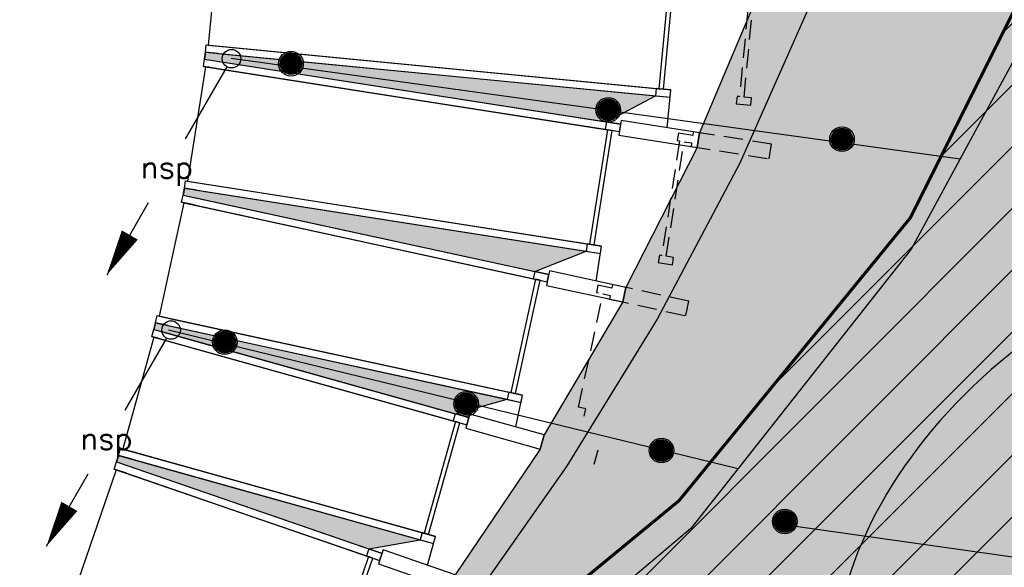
# Model space of a CAD drawing. Header units: millimetres. Extents: x -4107 to 114693, y -37499 to 54671.
# Tile 74 of 156: x 48516 to 56504, y -5304 to -867. Entities that reach past the tile are written whole.
import ezdxf
from ezdxf.enums import TextEntityAlignment as Align

# ---------------------------------------------------------------- set-up
doc = ezdxf.new("R2010")
doc.units = ezdxf.units.MM
doc.header["$LTSCALE"] = 50
doc.linetypes.add('B0702', pattern=[4.6875, 3.125, -1.5625])
for name, color, linetype in [('ABT_VOORSTEL daklichten', 1, 'Continuous'), ('AL191L3-_STREEPF-OND', 2, 'B0702'), ('FOK_22_BINNENWANDEN', 2, 'Continuous'), ('XREF_06_PLAFOND$0$AA00VV4-_SOLID252', 254, 'Continuous'), ('XREF_06_PLAFOND$0$AA35RJ8-_HWOLCEMENT', 242, 'Continuous'), ('XREF_06_PLAFOND$0$AI45----_PLAFONDAFW', 2, 'Continuous'), ('XREF_06_PLAFOND$0$AL35RJ8-_HWOLCEMENT', 2, 'Continuous'), ('XREF_06_Sprinkler installatie$0$verzonken sprinkler', 6, 'Continuous'), ('XREF_06_Sprinkler installatie$0$WL524---', 4, 'Continuous'), ('XREF_06_Sprinkler installatie$0$WL6516--', 4, 'Continuous'), ('XREF_06_Sprinkler installatie$0$WL6517--', 4, 'Continuous'), ('XREF_06_werkset$0$AA01253-_egaal-253', 242, 'Continuous'), ('XREF_06_werkset$0$AA31-O--_GLAS', 242, 'Continuous'), ('XREF_06_werkset$0$AL01253-_egaal-253', 253, 'Continuous'), ('XREF_06_werkset$0$AL28MH--_METAAL', 3, 'Continuous'), ('XREF_06_werkset$0$AL31-O--_GLAS', 2, 'Continuous'), ('XREF_06_werkset$0$AL31XH4-_ALUMINIUM', 2, 'Continuous')]:
    doc.layers.add(name, color=color, linetype=linetype)
doc.styles.add('XREF_06_Sprinkler installatie$0$BURO-018', font='simplex.shx', dxfattribs={"height": 180})
doc.styles.add('XREF_06_Sprinkler installatie$0$Standard', font='txt')

# ---------------------------------------------------------------- blocks, each defined once
blk = doc.blocks.new('XREF_06_Sprinkler installatie$0$SP-KOP02')
at = {"color": 0, "linetype": 'Continuous'}
for p, q in [((-0.875, -0.023), (0.023, 0.875)), ((-0.847, -0.219), (0.219, 0.847)), ((-0.843, 0.233), (-0.233, 0.843)), ((-0.786, -0.383), (0.383, 0.786)), ((-0.702, -0.523), (0.523, 0.702)), ((-0.595, -0.641), (0.641, 0.595)), ((-0.469, -0.739), (0.739, 0.469)), ((-0.32, -0.815), (0.815, 0.32)), ((-0.144, -0.863), (0.863, 0.144)), ((0.072, -0.872), (0.872, -0.072)), ((0.381, -0.788), (0.788, -0.381))]:
    blk.add_line(p, q, dxfattribs=at)
at = {"color": 0, "linetype": 'Continuous', "const_width": 0.875}
blk.add_lwpolyline([(-0.438, 0, 1), (0.438, 0, 1)], format="xyb", close=True, dxfattribs=at)
at = {"color": 0, "linetype": 'Continuous'}
for radius in [1, 0.875]:
    blk.add_circle((0, 0), radius, dxfattribs=at)
at = {"color": 0, "linetype": 'Continuous', "style": 'XREF_06_Sprinkler installatie$0$Standard', "flags": 1}
for tag, p in [('SP_MATCODE', (2, 2)), ('SP_TEMP', (2, -3)), ('SP_DOORL', (2, -5)), ('SP_KFACT', (2, -7)), ('SP_SPRHK', (2, -9)), ('SP_KLEP', (2, -11))]:
    blk.add_attdef(tag, p, '', height=1, dxfattribs=at)
blk = doc.blocks.new('XREF_06_Sprinkler installatie$0$LDV2')
at = {"color": 0, "linetype": 'Continuous'}
for p, q in [((-0.25, -0.433), (-2.5, -4.33)), ((-4.5, -7.794), (-6.75, -11.691))]:
    blk.add_line(p, q, dxfattribs=at)
blk.add_lwpolyline([(-6.75, -11.691, 0, 1, 0), (-5.5, -9.526, 1, 1, 0)], format="xyseb", dxfattribs=at)
blk.add_circle((0, 0), 0.5, dxfattribs=at)
at = {"color": 0, "linetype": 'Continuous', "style": 'XREF_06_Sprinkler installatie$0$BURO-018'}
blk.add_attdef('LD_TEXT1', text='', height=1.8, dxfattribs=at).set_placement((-3.5, -6.062), align=Align.MIDDLE)
blk = doc.blocks.new('XREF_06_Sprinkler installatie')
at = {"layer": 'XREF_06_Sprinkler installatie$0$verzonken sprinkler'}
h = blk.add_hatch(dxfattribs=at)
h.set_pattern_fill('JIS_WOOD', color=256, scale=500, style=0)
h.set_pattern_definition([(45, (0, -36464.7), (-250, 250), [])])
h.paths.add_polyline_path([(45130.9, 20189.1), (60593.4, 19156.4), (62650.8, 18791.5), (64177.2, 17995.5), (65770, 16934.2), (66811, 15587.4), (67836.7, 13775.1), (68221.3, 11871.2), (68349.5, 9912.5), (67689.7, 7599.5), (58539.5, -19337.8), (42568.2, -14056.1), (53865.2, -4764.8), (55742.2, -2471.9), (57514.9, 1071.8), (58297, 4719.6), (57932, 8367.5), (56572.9, 12508.4), (54591.7, 15218.3), (52714.7, 16938), (48647.9, 19178.8)])
at = {"layer": 'XREF_06_Sprinkler installatie$0$verzonken sprinkler', "const_width": 25}
blk.add_lwpolyline([(45130.9, 20189.1), (60593.4, 19156.4), (62650.8, 18791.5), (64177.2, 17995.5), (65770, 16934.2), (66811, 15587.4), (67836.7, 13775.1), (68221.3, 11871.2), (68349.5, 9912.5), (67689.7, 7599.5), (58539.5, -19337.8), (42568.2, -14056.1), (53865.2, -4764.8), (55742.2, -2471.9), (57514.9, 1071.8), (58297, 4719.6), (57932, 8367.5), (56572.9, 12508.4), (54591.7, 15218.3), (52714.7, 16938), (48647.9, 19178.8)], close=True, dxfattribs=at)
at = {"layer": 'XREF_06_Sprinkler installatie$0$WL524---'}
for p, q in [((57757.1, 967.2), (56144.9, -1994.8)), ((50233.1, -1177.5), (56144.9, -1994.8)), ((56144.9, -1994.8), (55747.3, -2725.1)), ((55747.3, -2725.1), (54344.5, -4504.9)), ((49724.7, -3379.1), (54344.5, -4504.9)), ((54344.5, -4504.9), (53961.3, -4991.1)), ((53961.3, -4991.1), (52004.4, -6633.4)), ((54772.8, -4966.3), (62231.4, -6022.5))]:
    blk.add_line(p, q, dxfattribs=at)
at = {"layer": 'XREF_06_Sprinkler installatie$0$WL6516--', "xscale": 99.9999999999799, "yscale": 100, "zscale": 100, "rotation": 7.589429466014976}
for p in [(50717.3, -1223.5), (53290.9, -1597.6), (55187.5, -1835.4), (50180.3, -3480.7), (52138.2, -3979.4), (53723, -4357.9), (54723.2, -4932.9), (54723.2, -4932.9)]:
    blk.add_blockref('XREF_06_Sprinkler installatie$0$SP-KOP02', p, dxfattribs=at)
at = {"layer": 'XREF_06_Sprinkler installatie$0$WL6517--'}
ref = blk.add_blockref('XREF_06_Sprinkler installatie$0$LDV2', (50234.8, -1182.7), dxfattribs=dict(at, xscale=150, yscale=150, zscale=150))
ref.add_attrib('LD_TEXT1', 'nsp', dxfattribs={"layer": '0', "color": 1, "linetype": 'Continuous', "height": 180, "style": 'XREF_06_Sprinkler installatie$0$BURO-018'}).set_placement((49709.8, -2092), align=Align.MIDDLE)
ref = blk.add_blockref('XREF_06_Sprinkler installatie$0$LDV2', (49744.7, -3381.9), dxfattribs=dict(at, xscale=150, yscale=150, zscale=150))
ref.add_attrib('LD_TEXT1', 'nsp', dxfattribs={"layer": '0', "color": 1, "linetype": 'Continuous', "height": 180, "style": 'XREF_06_Sprinkler installatie$0$BURO-018'}).set_placement((49219.7, -4291.2), align=Align.MIDDLE)
blk = doc.blocks.new('XREF_06_PLAFOND')
at = {"layer": 'XREF_06_PLAFOND$0$AA00VV4-_SOLID252'}
h = blk.add_hatch(color=256, dxfattribs=at)
edge = h.paths.add_edge_path()
edge.add_line((43127, -14243.3), (58419.3, -19206.1))
edge.add_line((58419.3, -19206.1), (67730.9, 8108.9))
edge.add_arc((59883.2, 10784.2), 8291.1, 341.17601, 446.91022)
edge.add_line((60330.1, 19063.2), (33916.8, 20627.6))
edge.add_line((33916.8, 20627.6), (34420, 20584.8))
edge.add_line((34420, 20584.8), (35543.9, 20485.6))
edge.add_line((35543.9, 20485.6), (36683.3, 20381.7))
edge.add_line((36683.3, 20381.7), (37848.9, 20273.2))
edge.add_line((37848.9, 20273.2), (39050.9, 20148.3))
edge.add_line((39050.9, 20148.3), (40285.1, 19981.6))
edge.add_line((40285.1, 19981.6), (41548.6, 19763.1))
edge.add_line((41548.6, 19763.1), (42829.4, 19472.5))
edge.add_line((42829.4, 19472.5), (44122.5, 19109))
edge.add_line((44122.5, 19109), (45423.2, 18664.8))
edge.add_line((45423.2, 18664.8), (46722.2, 18132.5))
edge.add_line((46722.2, 18132.5), (48008.4, 17504))
edge.add_line((48008.4, 17504), (49268.4, 16772.4))
edge.add_line((49268.4, 16772.4), (50485.1, 15932))
edge.add_line((50485.1, 15932), (51639.9, 14978.6))
edge.add_line((51639.9, 14978.6), (52710, 13913.1))
edge.add_line((52710, 13913.1), (53675.1, 12736.9))
edge.add_line((53675.1, 12736.9), (54512.8, 11458.3))
edge.add_line((54512.8, 11458.3), (55208.8, 10080.1))
edge.add_line((55208.8, 10080.1), (55817.1, 8209.2))
edge.add_line((55817.1, 8209.2), (56064.8, 6685.2))
edge.add_line((56064.8, 6685.2), (56139.2, 5158.4))
edge.add_line((56139.2, 5158.4), (56050.4, 3639.5))
edge.add_line((56050.4, 3639.5), (55811.6, 2148.5))
edge.add_line((55811.6, 2148.5), (55438.3, 698.3))
edge.add_line((55438.3, 698.3), (54948.5, -697))
edge.add_line((54948.5, -697), (54359.8, -2029.7))
edge.add_line((54359.8, -2029.7), (53689, -3294.4))
edge.add_line((53689, -3294.4), (52951.5, -4489))
edge.add_line((52951.5, -4489), (52160.9, -5613.2))
edge.add_line((52160.9, -5613.2), (51328.7, -6667.7))
edge.add_line((51328.7, -6667.7), (50463.8, -7656))
edge.add_line((50463.8, -7656), (49570.4, -8575.7))
edge.add_line((49570.4, -8575.7), (48670.3, -9436.4))
edge.add_line((48670.3, -9436.4), (47771.6, -10244.3))
edge.add_line((47771.6, -10244.3), (46892.7, -11017.6))
edge.add_line((46892.7, -11017.6), (46032.2, -11771.8))
edge.add_line((46032.2, -11771.8), (45181.6, -12512.9))
edge.add_line((45181.6, -12512.9), (44331, -13249.4))
edge.add_line((44331, -13249.4), (43127, -14243.3))
at = {"layer": 'XREF_06_PLAFOND$0$AA35RJ8-_HWOLCEMENT'}
h = blk.add_hatch(dxfattribs=at)
h.set_pattern_fill('AR-SAND', color=3, scale=100, style=0)
h.set_pattern_definition([(37.5, (0, 0), (-6.29934, 192.68238), [0, -152, 0, -170, 0, -162.5]), (7.5, (0, 0), (176.9777, 282.2146), [0, -82, 0, -137, 0, -52.5]), (327.5, (-123, 0), (311.4142, 0.5659), [0, -50, 0, -180, 0, -235]), (317.5, (-123, 0), (300.6127, 87.7676), [0, -25, 0, -118, 0, -135])])
edge = h.paths.add_edge_path()
edge.add_line((43127, -14243.3), (58419.3, -19206.1))
edge.add_line((58419.3, -19206.1), (67730.9, 8108.9))
edge.add_arc((59883.2, 10784.2), 8291.1, 341.17601, 446.91022)
edge.add_line((60330.1, 19063.2), (33916.8, 20627.6))
edge.add_line((33916.8, 20627.6), (34420, 20584.8))
edge.add_line((34420, 20584.8), (35543.9, 20485.6))
edge.add_line((35543.9, 20485.6), (36683.3, 20381.7))
edge.add_line((36683.3, 20381.7), (37848.9, 20273.2))
edge.add_line((37848.9, 20273.2), (39050.9, 20148.3))
edge.add_line((39050.9, 20148.3), (40285.1, 19981.6))
edge.add_line((40285.1, 19981.6), (41548.6, 19763.1))
edge.add_line((41548.6, 19763.1), (42829.4, 19472.5))
edge.add_line((42829.4, 19472.5), (44122.5, 19109))
edge.add_line((44122.5, 19109), (45423.2, 18664.8))
edge.add_line((45423.2, 18664.8), (46722.2, 18132.5))
edge.add_line((46722.2, 18132.5), (48008.4, 17504))
edge.add_line((48008.4, 17504), (49268.4, 16772.4))
edge.add_line((49268.4, 16772.4), (50485.1, 15932))
edge.add_line((50485.1, 15932), (51639.9, 14978.6))
edge.add_line((51639.9, 14978.6), (52710, 13913.1))
edge.add_line((52710, 13913.1), (53675.1, 12736.9))
edge.add_line((53675.1, 12736.9), (54512.8, 11458.3))
edge.add_line((54512.8, 11458.3), (55208.8, 10080.1))
edge.add_line((55208.8, 10080.1), (55817.1, 8209.2))
edge.add_line((55817.1, 8209.2), (56064.8, 6685.2))
edge.add_line((56064.8, 6685.2), (56139.2, 5158.4))
edge.add_line((56139.2, 5158.4), (56050.4, 3639.5))
edge.add_line((56050.4, 3639.5), (55811.6, 2148.5))
edge.add_line((55811.6, 2148.5), (55438.3, 698.3))
edge.add_line((55438.3, 698.3), (54948.5, -697))
edge.add_line((54948.5, -697), (54359.8, -2029.7))
edge.add_line((54359.8, -2029.7), (53689, -3294.4))
edge.add_line((53689, -3294.4), (52951.5, -4489))
edge.add_line((52951.5, -4489), (52160.9, -5613.2))
edge.add_line((52160.9, -5613.2), (51328.7, -6667.7))
edge.add_line((51328.7, -6667.7), (50463.8, -7656))
edge.add_line((50463.8, -7656), (49570.4, -8575.7))
edge.add_line((49570.4, -8575.7), (48670.3, -9436.4))
edge.add_line((48670.3, -9436.4), (47771.6, -10244.3))
edge.add_line((47771.6, -10244.3), (46892.7, -11017.6))
edge.add_line((46892.7, -11017.6), (46032.2, -11771.8))
edge.add_line((46032.2, -11771.8), (45181.6, -12512.9))
edge.add_line((45181.6, -12512.9), (44331, -13249.4))
edge.add_line((44331, -13249.4), (43127, -14243.3))
h.paths.add_polyline_path([(59430.2, 12248.2), (59662.8, 12964.9), (60019.5, 12849.2), (59786.9, 12132.4)], flags=24)
h.paths.add_polyline_path([(60617.2, 10425.5), (61333.9, 10192.8), (61218.2, 9836.1), (60501.4, 10068.8)], flags=24)
at = {"layer": 'XREF_06_PLAFOND$0$AI45----_PLAFONDAFW'}
h = blk.add_hatch(dxfattribs=at)
h.set_pattern_fill('_USER,_O', color=256, scale=1800, pattern_type=0)
h.set_pattern_definition([(351.94, (60508.5, -17546.5), (252.38, 1782.22), [])])
edge = h.paths.add_edge_path(flags=16)
edge.add_arc((41622.2, 26897.4), 5449.9, 0, 180)
edge.add_arc((41622.2, 26897.4), 5449.9, 180, 360)
h.paths.add_polyline_path([(49833.5, 30277.3), (51633.5, 30277.3), (51633.5, 27677.3), (49833.5, 27677.3)], flags=16)
edge = h.paths.add_edge_path(flags=16)
edge.add_arc((86127.3, 26613.5), 3800, 0, 180)
edge.add_arc((86127.3, 26613.5), 3800, 180, 360)
edge = h.paths.add_edge_path(flags=16)
edge.add_arc((74998.8, -10766.8), 5450, 0, 180)
edge.add_arc((74998.8, -10766.8), 5450, 180, 360)
edge = h.paths.add_edge_path()
edge.add_arc((59888.1, 10791.1), 9323.9, 341.24236, 446.62909)
edge.add_line((60436.4, 20098.9), (31243.3, 21827.8))
edge.add_line((31243.3, 21827.8), (28955.1, 21950.5))
edge.add_line((28955.1, 21950.5), (30807, 36094.7))
edge.add_line((30807, 36094.7), (95373.9, 36094.7))
edge.add_line((95373.9, 36094.7), (86392.8, -27327.7))
edge.add_line((86392.8, -27327.7), (59702.3, -18665.8))
edge.add_line((59702.3, -18665.8), (68716.8, 7792.9))
h = blk.add_hatch(dxfattribs=at)
h.set_pattern_fill('_USER,_O', color=256, scale=600, angle=90, pattern_type=0)
h.set_pattern_definition([(81.94, (95317.84, 35698.9), (-594.073, 84.126), [])])
edge = h.paths.add_edge_path(flags=16)
edge.add_arc((86127.3, 26613.5), 3800, 0, 360)
edge = h.paths.add_edge_path(flags=16)
edge.add_arc((74998.8, -10766.8), 5450, 0, 360)
edge = h.paths.add_edge_path(flags=16)
edge.add_arc((41622.2, 26897.4), 5449.9, 0, 360)
h.paths.add_polyline_path([(49933.5, 30177.3), (51533.5, 30177.3), (51533.5, 27777.3), (49933.5, 27777.3)], flags=16)
edge = h.paths.add_edge_path()
edge.add_arc((59888.1, 10791.1), 9323.9, 341.24236, 446.62909)
edge.add_line((60436.4, 20098.9), (31243.3, 21827.8))
edge.add_line((31243.3, 21827.8), (28955.1, 21950.5))
edge.add_line((28955.1, 21950.5), (30807, 36094.7))
edge.add_line((30807, 36094.7), (95373.9, 36094.7))
edge.add_line((95373.9, 36094.7), (86392.8, -27327.7))
edge.add_line((86392.8, -27327.7), (59702.3, -18665.8))
edge.add_line((59702.3, -18665.8), (68716.8, 7792.9))
at = {"layer": 'XREF_06_PLAFOND$0$AL35RJ8-_HWOLCEMENT'}
blk.add_lwpolyline([(41548.6, 19763.1), (42829.4, 19472.5), (44122.5, 19109), (45423.2, 18664.8), (46722.2, 18132.5), (48008.4, 17504), (49268.4, 16772.4), (50485.1, 15932), (51639.9, 14978.6), (52710, 13913.1), (53675.1, 12736.9), (54512.8, 11458.3), (55208.8, 10080.1), (55817.1, 8209.2), (56064.8, 6685.2), (56139.2, 5158.4), (56050.4, 3639.5), (55811.6, 2148.5), (55438.3, 698.3), (54948.5, -697), (54359.8, -2029.7), (53689, -3294.4), (52951.5, -4489), (52160.9, -5613.2)], dxfattribs=at)
blk = doc.blocks.new('A$C125E5D54')
at = {"layer": 'AL191L3-_STREEPF-OND'}
for p, q in [((47878, 2102.9), (47787.4, 1167.3)), ((47825.2, 1163.6), (47915.8, 2099.2)), ((47768, 1169.1), (47762.2, 1109.4)), ((47787.4, 1167.3), (47768, 1169.1)), ((47886.8, 1157.6), (47825.2, 1163.6)), ((47881, 1097.9), (47886.8, 1157.6)), ((47762.2, 1109.4), (47881, 1097.9)), ((47413.2, 881.3), (47408.6, 851.7)), ((48047.2, 782.1), (47413.2, 881.3)), ((47302.1, 807.6), (47156.8, -121.1)), ((47193.8, -126.9), (47339.1, 801.8)), ((47292.4, 869.9), (47283.1, 810.6)), ((47283.1, 810.6), (47302.1, 807.6)), ((47408.6, 851.7), (47292.4, 869.9)), ((47339.1, 801.8), (47399.3, 792.4)), ((47399.3, 792.4), (47394.7, 762.8)), ((47394.7, 762.8), (48028.7, 663.6)), ((48028.7, 663.6), (48047.2, 782.1)), ((47137.8, -118.1), (47128.5, -177.4)), ((47156.8, -121.1), (47137.8, -118.1)), ((47254, -136.3), (47193.8, -126.9)), ((47244.8, -195.6), (47254, -136.3)), ((47128.5, -177.4), (47244.8, -195.6)), ((46639.4, -361.2), (46626.7, -419.8)), ((46752.8, -385.8), (46639.4, -361.2)), ((46759.2, -356.5), (46752.8, -385.8)), ((47377.7, -490.8), (46759.2, -356.5)), ((46481.8, -1350.2), (46681.3, -431.7)), ((46626.7, -419.8), (46645.3, -423.8)), ((46681.3, -431.7), (46740.1, -444.4)), ((46740.1, -444.4), (46733.7, -473.7)), ((46733.7, -473.7), (47352.2, -608.1)), ((47352.2, -608.1), (47377.7, -490.8)), ((46540.6, -1363), (46481.8, -1350.2)), ((46527.8, -1421.6), (46540.6, -1363)), ((46608.3, -1812), (46640.6, -1696.4))]:
    blk.add_line(p, q, dxfattribs=at)
blk = doc.blocks.new('XREF_06_werkset')
at = {"layer": 'XREF_06_werkset$0$AA01253-_egaal-253'}
h = blk.add_hatch(color=253, dxfattribs=at)
edge = h.paths.add_edge_path()
edge.add_arc((59884.8, 10784.9), 8329.8, 238.00301, 341.1676, ccw=False)
edge.add_line((55471.1, 3720.6), (55480.1, 3608))
edge.add_line((55480.1, 3608), (55284.5, 2172.1))
edge.add_line((55284.5, 2172.1), (54969.2, 887.3))
edge.add_line((54969.2, 887.3), (54964.7, 767.4))
edge.add_line((54964.7, 767.4), (54547.2, -473.6))
edge.add_line((54547.2, -473.6), (54535.6, -593.1))
edge.add_line((54535.6, -593.1), (54030.6, -1783.5))
edge.add_line((54030.6, -1783.5), (54012.1, -1902.1))
edge.add_line((54012.1, -1902.1), (53433.9, -3036.9))
edge.add_line((53433.9, -3036.9), (53408.4, -3154.1))
edge.add_line((53408.4, -3154.1), (52770, -4231))
edge.add_line((52770, -4231), (52737.7, -4346.6))
edge.add_line((52737.7, -4346.6), (52050.4, -5364.8))
edge.add_line((52050.4, -5364.8), (52011.4, -5478.2))
edge.add_line((52011.4, -5478.2), (51285.3, -6437.9))
edge.add_line((51285.3, -6437.9), (51239.7, -6548.9))
edge.add_line((51239.7, -6548.9), (50482.6, -7451.8))
edge.add_line((50482.6, -7451.8), (50430.6, -7560))
edge.add_line((50430.6, -7560), (49521.6, -8337.6))
edge.add_line((49521.6, -8337.6), (49458.5, -8439.8))
edge.add_line((49458.5, -8439.8), (48662.8, -9228.9))
edge.add_line((48662.8, -9228.9), (48598.4, -9330.1))
edge.add_line((48598.4, -9330.1), (47674.7, -9988.7))
edge.add_line((47674.7, -9988.7), (47604.5, -10086))
edge.add_line((47604.5, -10086), (46818.6, -10799.7))
edge.add_line((46818.6, -10799.7), (46742.9, -10892.7))
edge.add_line((46742.9, -10892.7), (45973.3, -11594))
edge.add_line((45973.3, -11594), (45886.8, -11677.5))
edge.add_line((45886.8, -11677.5), (45117.3, -12359.9))
edge.add_line((45117.3, -12359.9), (45031.2, -12443.4))
edge.add_line((45031.2, -12443.4), (44262.3, -13115.7))
edge.add_line((44262.3, -13115.7), (44171.4, -13194))
edge.add_line((44171.4, -13194), (43401.8, -13848.9))
edge.add_line((43401.8, -13848.9), (43308.1, -13923.8))
edge.add_line((43308.1, -13923.8), (42802.7, -14138))
edge.add_line((42802.7, -14138), (43176.9, -14259.4))
edge.add_line((43176.9, -14259.4), (43234, -14278))
edge.add_line((43234, -14278), (45079.2, -14876.8))
edge.add_line((45079.2, -14876.8), (45136.3, -14895.3))
edge.add_line((45136.3, -14895.3), (46981.6, -15494.2))
edge.add_line((46981.6, -15494.2), (47038.6, -15512.7))
edge.add_line((47038.6, -15512.7), (48883.9, -16111.5))
edge.add_line((48883.9, -16111.5), (48941, -16130.1))
edge.add_line((48941, -16130.1), (50786.2, -16728.9))
edge.add_line((50786.2, -16728.9), (50843.3, -16747.4))
edge.add_line((50843.3, -16747.4), (52688.5, -17346.3))
edge.add_line((52688.5, -17346.3), (52745.6, -17364.8))
edge.add_line((52745.6, -17364.8), (54590.9, -17963.7))
edge.add_line((54590.9, -17963.7), (54647.9, -17982.2))
edge.add_line((54647.9, -17982.2), (56493.2, -18581))
edge.add_line((56493.2, -18581), (56550.3, -18599.5))
edge.add_line((56550.3, -18599.5), (58395.5, -19198.4))
edge.add_line((58395.5, -19198.4), (58457.3, -19218.5))
edge.add_line((58457.3, -19218.5), (67768.7, 8096))
at = {"layer": 'XREF_06_werkset$0$AA31-O--_GLAS'}
for points in [[(53275.8, -1695.8), (53675.2, -1484.3), (50024, -1130.8), (50017, -1185.8), (50118.7, -1201.7)], [(53112, -2743.1), (49853.2, -2233.1), (49843, -2287.7), (52695.7, -2907.2)], [(52049.6, -4060.7), (52470.7, -3943), (49719.9, -3345.6), (49618, -3323.5), (49604.6, -3377.4)], [(49420.9, -4426.7), (49319.2, -4398.2), (49302.7, -4451.2), (49403.7, -4486), (49403.7, -4486), (51348.8, -5155.2), (51764.2, -5081.6)]]:
    blk.add_hatch(color=256, dxfattribs=at).paths.add_polyline_path(points)
for points in [[(50017, -1185.8), (50024, -1130.8)], [(49843, -2287.7), (49853.2, -2233.1)], [(49604.6, -3377.4), (49618, -3323.5)], [(49302.7, -4451.2), (49319.2, -4398.2)]]:
    blk.add_lwpolyline(points, dxfattribs=at)
at = {"layer": 'XREF_06_werkset$0$AL01253-_egaal-253'}
blk.add_lwpolyline([(58457.3, -19218.5), (67768.7, 8096, -0.483228), (55471.1, 3720.6), (55480.1, 3608), (55284.5, 2172.1), (54969.2, 887.3), (54964.7, 767.4), (54547.2, -473.6), (54535.6, -593.1), (54030.6, -1783.5), (54012.1, -1902.1), (53433.9, -3036.9), (53408.4, -3154.1), (52770, -4231), (52737.7, -4346.6), (52050.4, -5364.8)], format="xyb", dxfattribs=at)
at = {"layer": 'XREF_06_werkset$0$AL28MH--_METAAL'}
for points in [[(54012.1, -1902.1), (54030.6, -1783.5), (53396.7, -1684.4), (53378.1, -1802.9)], [(53408.4, -3154.1), (53433.9, -3036.9), (52815.4, -2902.6), (52790, -3019.8)], [(52737.7, -4346.6), (52770, -4231), (52168, -4062.7), (52135.7, -4178.3)], [(52011.4, -5478.2), (52050.4, -5364.8), (51465.8, -5163.7), (51426.7, -5277.1)]]:
    blk.add_lwpolyline(points, close=True, dxfattribs=at)
at = {"layer": 'XREF_06_werkset$0$AL31-O--_GLAS', "extrusion": (-0.386712, 0.037446, -0.92144)}
for p, q in [((50136.9, -137), (50046.3, -1072.6)), ((50024, -1130.8), (50029.8, -1071)), ((50029.8, -1071), (50130.7, -1080.8)), ((50046.3, -1072.6), (50078.4, -1075.7)), ((50124.9, -1140.5), (50024, -1130.8))]:
    blk.add_line(p, q, dxfattribs=at)
at = {"layer": 'XREF_06_werkset$0$AL31-O--_GLAS', "extrusion": (-0.917154, 0.088777, 0.38852)}
for p, q in [((50136.9, -137), (50046.3, -1072.6)), ((53791, -490.9), (53700.5, -1426.5)), ((50024, -1130.8), (50029.8, -1071)), ((50029.8, -1071), (53681, -1424.6)), ((50046.3, -1072.6), (53700.5, -1426.5)), ((50024, -1130.8), (53675.2, -1484.3))]:
    blk.add_line(p, q, dxfattribs=at)
at = {"layer": 'XREF_06_werkset$0$AL31-O--_GLAS'}
for p, q in [((53791, -490.9), (53700.5, -1426.5)), ((53738.3, -1430.1), (53828.8, -494.5)), ((53700.5, -1426.5), (53738.3, -1430.1)), ((53285.5, -1758.1), (53140.3, -2686.8)), ((53177.2, -2692.5), (53322.5, -1763.8)), ((53322.5, -1763.8), (53285.5, -1758.1)), ((53140.3, -2686.8), (53177.2, -2692.5)), ((52701.5, -2969.9), (52502, -3888.4)), ((52538, -3896.3), (52737.6, -2977.7)), ((52737.6, -2977.7), (52701.5, -2969.9)), ((52502, -3888.4), (52538, -3896.3)), ((52051.5, -4123.6), (51798.4, -5028.9)), ((51833.5, -5038.7), (52086.6, -4133.4)), ((52086.6, -4133.4), (52051.5, -4123.6)), ((51798.4, -5028.9), (51833.5, -5038.7)), ((51346.9, -5217.9), (51041.1, -6106.8)), ((51075.2, -6118.6), (51381, -5229.7)), ((51381, -5229.7), (51346.9, -5217.9))]:
    blk.add_line(p, q, dxfattribs=at)
at = {"layer": 'XREF_06_werkset$0$AL31-O--_GLAS', "extrusion": (0.917154, -0.088777, -0.38852)}
for p, q in [((53738.3, -1430.1), (53828.8, -494.5)), ((50078.4, -1075.7), (53738.3, -1430.1)), ((50130.7, -1080.8), (53799.8, -1436.1)), ((50124.9, -1140.5), (53794.1, -1495.8))]:
    blk.add_line(p, q, dxfattribs=at)
at = {"layer": 'XREF_06_werkset$0$AL31-O--_GLAS', "extrusion": (0.096352, 0.995347, 1.27484e-05)}
for p, q in [((50029.8, -1071), (50130.7, -1080.8)), ((50029.8, -1071), (53681, -1424.6)), ((50130.7, -1080.8), (53799.8, -1436.1))]:
    blk.add_line(p, q, dxfattribs=at)
at = {"layer": 'XREF_06_werkset$0$AL31-O--_GLAS', "extrusion": (-0.096352, -0.995347, -1.27484e-05)}
for p, q in [((50046.3, -1072.6), (50078.4, -1075.7)), ((50046.3, -1072.6), (53700.5, -1426.5)), ((50078.4, -1075.7), (53738.3, -1430.1)), ((50124.9, -1140.5), (50024, -1130.8)), ((50024, -1130.8), (53675.2, -1484.3)), ((50124.9, -1140.5), (53794.1, -1495.8)), ((53700.5, -1426.5), (53738.3, -1430.1))]:
    blk.add_line(p, q, dxfattribs=at)
at = {"layer": 'XREF_06_werkset$0$AL31-O--_GLAS', "extrusion": (-0.923816, 0.144531, 0.354507)}
for p, q in [((50007.8, -1245.1), (50017, -1185.8)), ((50017, -1185.8), (53275.8, -1695.8)), ((50024.4, -1247.7), (49879.1, -2176.4)), ((50007.8, -1245.1), (53266.5, -1755.1)), ((50024.4, -1247.7), (53285.5, -1758.1)), ((53285.5, -1758.1), (53140.3, -2686.8)), ((49853.2, -2233.1), (49862.5, -2173.8)), ((49853.2, -2233.1), (53112, -2743.1)), ((49862.5, -2173.8), (53121.2, -2683.8)), ((49879.1, -2176.4), (53140.3, -2686.8))]:
    blk.add_line(p, q, dxfattribs=at)
at = {"layer": 'XREF_06_werkset$0$AL31-O--_GLAS', "extrusion": (-0.350244, 0.05481, -0.935053)}
for p, q in [((50007.8, -1245.1), (50017, -1185.8)), ((50017, -1185.8), (50118.7, -1201.7)), ((50024.4, -1247.7), (49879.1, -2176.4)), ((50109.4, -1261), (50007.8, -1245.1)), ((50056.7, -1252.8), (50024.4, -1247.7)), ((49853.2, -2233.1), (49862.5, -2173.8)), ((49954.8, -2249), (49853.2, -2233.1)), ((49862.5, -2173.8), (49964.1, -2189.7)), ((49879.1, -2176.4), (49911.4, -2181.5))]:
    blk.add_line(p, q, dxfattribs=at)
at = {"layer": 'XREF_06_werkset$0$AL31-O--_GLAS', "extrusion": (0.154575, 0.987981, 1.35916e-05)}
for p, q in [((50017, -1185.8), (50118.7, -1201.7)), ((50017, -1185.8), (53275.8, -1695.8)), ((50056.7, -1252.8), (50024.4, -1247.7)), ((50024.4, -1247.7), (53285.5, -1758.1)), ((50056.7, -1252.8), (53322.5, -1763.8)), ((50118.7, -1201.7), (53392, -1714)), ((53322.5, -1763.8), (53285.5, -1758.1)), ((49862.5, -2173.8), (49964.1, -2189.7)), ((49862.5, -2173.8), (53121.2, -2683.8)), ((49964.1, -2189.7), (53237.5, -2702))]:
    blk.add_line(p, q, dxfattribs=at)
at = {"layer": 'XREF_06_werkset$0$AL31-O--_GLAS', "extrusion": (-0.154575, -0.987981, -1.35916e-05)}
for p, q in [((50109.4, -1261), (50007.8, -1245.1)), ((50007.8, -1245.1), (53266.5, -1755.1)), ((50109.4, -1261), (53382.8, -1773.3)), ((49954.8, -2249), (49853.2, -2233.1)), ((49853.2, -2233.1), (53112, -2743.1)), ((49879.1, -2176.4), (49911.4, -2181.5)), ((49879.1, -2176.4), (53140.3, -2686.8)), ((49911.4, -2181.5), (53177.2, -2692.5)), ((49954.8, -2249), (53228.2, -2761.3)), ((53140.3, -2686.8), (53177.2, -2692.5))]:
    blk.add_line(p, q, dxfattribs=at)
at = {"layer": 'XREF_06_werkset$0$AL31-O--_GLAS', "extrusion": (0.923816, -0.144531, -0.354507)}
for p, q in [((50056.7, -1252.8), (53322.5, -1763.8)), ((50109.4, -1261), (53382.8, -1773.3)), ((50118.7, -1201.7), (53392, -1714)), ((53177.2, -2692.5), (53322.5, -1763.8)), ((49911.4, -2181.5), (53177.2, -2692.5)), ((49964.1, -2189.7), (53237.5, -2702)), ((49954.8, -2249), (53228.2, -2761.3))]:
    blk.add_line(p, q, dxfattribs=at)
at = {"layer": 'XREF_06_werkset$0$AL31-O--_GLAS', "extrusion": (-0.926448, 0.20125, 0.318109)}
for p, q in [((49830.3, -2346.3), (49843, -2287.7)), ((49843, -2287.7), (52695.7, -2907.2)), ((49846.9, -2349.9), (49647.4, -3268.5)), ((49830.3, -2346.3), (52682.9, -2965.8)), ((49846.9, -2349.9), (52701.5, -2969.9)), ((52701.5, -2969.9), (52502, -3888.4)), ((49618, -3323.5), (49630.7, -3264.9)), ((49630.7, -3264.9), (52483.4, -3884.4)), ((49647.4, -3268.5), (52502, -3888.4)), ((49618, -3323.5), (52470.7, -3943))]:
    blk.add_line(p, q, dxfattribs=at)
at = {"layer": 'XREF_06_werkset$0$AL31-O--_GLAS', "extrusion": (-0.310862, 0.067512, -0.948054)}
for p, q in [((49830.3, -2346.3), (49843, -2287.7)), ((49843, -2287.7), (49944.9, -2309.8)), ((49846.9, -2349.9), (49647.4, -3268.5)), ((49932.2, -2368.4), (49830.3, -2346.3)), ((49879.4, -2357), (49846.9, -2349.9)), ((49618, -3323.5), (49630.7, -3264.9)), ((49630.7, -3264.9), (49732.6, -3287)), ((49647.4, -3268.5), (49679.8, -3275.5)), ((49719.9, -3345.6), (49618, -3323.5))]:
    blk.add_line(p, q, dxfattribs=at)
at = {"layer": 'XREF_06_werkset$0$AL31-O--_GLAS', "extrusion": (0.212272, 0.977211, -1.4356e-05)}
for p, q in [((49843, -2287.7), (49944.9, -2309.8)), ((49843, -2287.7), (52695.7, -2907.2)), ((49944.9, -2309.8), (52809.1, -2931.8)), ((49879.4, -2357), (49846.9, -2349.9)), ((49846.9, -2349.9), (52701.5, -2969.9)), ((49879.4, -2357), (52737.6, -2977.7)), ((52737.6, -2977.7), (52701.5, -2969.9)), ((49630.7, -3264.9), (49732.6, -3287)), ((49630.7, -3264.9), (52483.4, -3884.4)), ((49732.6, -3287), (52596.8, -3909))]:
    blk.add_line(p, q, dxfattribs=at)
at = {"layer": 'XREF_06_werkset$0$AL31-O--_GLAS', "extrusion": (0.926448, -0.20125, -0.318109)}
for p, q in [((49944.9, -2309.8), (52809.1, -2931.8)), ((49879.4, -2357), (52737.6, -2977.7)), ((49932.2, -2368.4), (52796.3, -2990.5)), ((52538, -3896.3), (52737.6, -2977.7)), ((49679.8, -3275.5), (52538, -3896.3)), ((49719.9, -3345.6), (52584.1, -3967.7)), ((49732.6, -3287), (52596.8, -3909))]:
    blk.add_line(p, q, dxfattribs=at)
at = {"layer": 'XREF_06_werkset$0$AL31-O--_GLAS', "extrusion": (-0.212272, -0.977211, 1.4356e-05)}
for p, q in [((49932.2, -2368.4), (49830.3, -2346.3)), ((49830.3, -2346.3), (52682.9, -2965.8)), ((49932.2, -2368.4), (52796.3, -2990.5)), ((49647.4, -3268.5), (49679.8, -3275.5)), ((49647.4, -3268.5), (52502, -3888.4)), ((49719.9, -3345.6), (49618, -3323.5)), ((49618, -3323.5), (52470.7, -3943)), ((49679.8, -3275.5), (52538, -3896.3)), ((49719.9, -3345.6), (52584.1, -3967.7)), ((52502, -3888.4), (52538, -3896.3))]:
    blk.add_line(p, q, dxfattribs=at)
at = {"layer": 'XREF_06_werkset$0$AL31-O--_GLAS', "extrusion": (-0.924517, 0.258456, 0.280121)}
for p, q in [((49588.5, -3435.2), (49604.6, -3377.4)), ((49604.6, -3377.4), (52049.6, -4060.8)), ((49605.1, -3439.8), (49352, -4345.1)), ((49588.5, -3435.2), (52033.5, -4118.5)), ((49605.1, -3439.8), (52051.5, -4123.6)), ((52051.5, -4123.6), (51798.4, -5028.9)), ((49319.2, -4398.2), (49335.4, -4340.5)), ((49335.4, -4340.5), (51780.4, -5023.8)), ((49352, -4345.1), (51798.4, -5028.9)), ((49319.2, -4398.2), (51764.2, -5081.6))]:
    blk.add_line(p, q, dxfattribs=at)
at = {"layer": 'XREF_06_werkset$0$AL31-O--_GLAS', "extrusion": (-0.269781, 0.075403, -0.959965)}
for p, q in [((49588.5, -3435.2), (49604.6, -3377.4)), ((49604.6, -3377.4), (49706.3, -3405.8)), ((49605.1, -3439.8), (49352, -4345.1)), ((49690.2, -3463.6), (49588.5, -3435.2)), ((49637.5, -3448.9), (49605.1, -3439.8)), ((49319.2, -4398.2), (49335.4, -4340.5)), ((49335.4, -4340.5), (49437.1, -4368.9)), ((49352, -4345.1), (49384.4, -4354.2)), ((49420.9, -4426.7), (49319.2, -4398.2))]:
    blk.add_line(p, q, dxfattribs=at)
at = {"layer": 'XREF_06_werkset$0$AL31-O--_GLAS', "extrusion": (0.269231, 0.963076, -1.50544e-05)}
for p, q in [((49604.6, -3377.4), (49706.3, -3405.8)), ((49604.6, -3377.4), (52049.6, -4060.8)), ((49706.3, -3405.8), (52160, -4091.6)), ((49637.5, -3448.9), (49605.1, -3439.8)), ((49605.1, -3439.8), (52051.5, -4123.6)), ((49637.5, -3448.9), (52086.6, -4133.4)), ((52086.6, -4133.4), (52051.5, -4123.6)), ((49335.4, -4340.5), (49437.1, -4368.9)), ((49335.4, -4340.5), (51780.4, -5023.8)), ((49437.1, -4368.9), (51890.7, -5054.7))]:
    blk.add_line(p, q, dxfattribs=at)
at = {"layer": 'XREF_06_werkset$0$AL31-O--_GLAS', "extrusion": (0.924517, -0.258456, -0.280121)}
for p, q in [((49706.3, -3405.8), (52160, -4091.6)), ((49637.5, -3448.9), (52086.6, -4133.4)), ((49690.2, -3463.6), (52143.8, -4149.4)), ((51833.5, -5038.7), (52086.6, -4133.4)), ((49384.4, -4354.2), (51833.5, -5038.7)), ((49437.1, -4368.9), (51890.7, -5054.7)), ((49420.9, -4426.7), (51874.6, -5112.5))]:
    blk.add_line(p, q, dxfattribs=at)
at = {"layer": 'XREF_06_werkset$0$AL31-O--_GLAS', "extrusion": (-0.269231, -0.963076, 1.50544e-05)}
for p, q in [((49690.2, -3463.6), (49588.5, -3435.2)), ((49588.5, -3435.2), (52033.5, -4118.5)), ((49690.2, -3463.6), (52143.8, -4149.4)), ((49352, -4345.1), (49384.4, -4354.2)), ((49352, -4345.1), (51798.4, -5028.9)), ((49384.4, -4354.2), (51833.5, -5038.7)), ((49420.9, -4426.7), (49319.2, -4398.2)), ((49319.2, -4398.2), (51764.2, -5081.6)), ((49420.9, -4426.7), (51874.6, -5112.5)), ((51798.4, -5028.9), (51833.5, -5038.7))]:
    blk.add_line(p, q, dxfattribs=at)
at = {"layer": 'XREF_06_werkset$0$AL31-O--_GLAS', "extrusion": (-0.91767, 0.315638, 0.24136)}
for p, q in [((49283.2, -4508), (49302.7, -4451.2)), ((49302.7, -4451.2), (51348.8, -5155.2)), ((49299.7, -4513.7), (48994, -5402.6)), ((49283.2, -4508), (51329.3, -5211.9)), ((49299.7, -4513.7), (51346.9, -5217.9)), ((51346.9, -5217.9), (51041.1, -6106.8))]:
    blk.add_line(p, q, dxfattribs=at)
at = {"layer": 'XREF_06_werkset$0$AL31-O--_GLAS', "extrusion": (-0.228231, 0.078519, -0.970436)}
for p, q in [((49283.2, -4508), (49302.7, -4451.2)), ((49302.7, -4451.2), (49403.7, -4486)), ((49299.7, -4513.7), (48994, -5402.6)), ((49384.2, -4542.7), (49283.2, -4508)), ((49331.8, -4524.7), (49299.7, -4513.7))]:
    blk.add_line(p, q, dxfattribs=at)
at = {"layer": 'XREF_06_werkset$0$AL31-O--_GLAS', "extrusion": (0.325258, 0.945625, 1.56957e-05)}
for p, q in [((49302.7, -4451.2), (49403.7, -4486)), ((49302.7, -4451.2), (51348.8, -5155.2)), ((49331.8, -4524.7), (49299.7, -4513.7)), ((49299.7, -4513.7), (51346.9, -5217.9)), ((49331.8, -4524.7), (51381, -5229.7)), ((49403.7, -4486), (51456, -5192)), ((51381, -5229.7), (51346.9, -5217.9))]:
    blk.add_line(p, q, dxfattribs=at)
at = {"layer": 'XREF_06_werkset$0$AL31-O--_GLAS', "extrusion": (-0.325258, -0.945625, -1.56957e-05)}
for p, q in [((49384.2, -4542.7), (49283.2, -4508)), ((49283.2, -4508), (51329.3, -5211.9)), ((49384.2, -4542.7), (51436.5, -5248.8))]:
    blk.add_line(p, q, dxfattribs=at)
at = {"layer": 'XREF_06_werkset$0$AL31-O--_GLAS', "extrusion": (0.91767, -0.315638, -0.24136)}
for p, q in [((49331.8, -4524.7), (51381, -5229.7)), ((49384.2, -4542.7), (51436.5, -5248.8)), ((49403.7, -4486), (51456, -5192)), ((51075.2, -6118.6), (51381, -5229.7))]:
    blk.add_line(p, q, dxfattribs=at)
at = {"layer": 'XREF_06_werkset$0$AL31-O--_GLAS'}
for points in [[(50024, -1130.8), (50017, -1185.8)], [(49853.2, -2233.1), (49843, -2287.7)], [(49618, -3323.5), (49604.6, -3377.4)], [(49319.2, -4398.2), (49302.7, -4451.2)]]:
    blk.add_lwpolyline(points, dxfattribs=at)
at = {"layer": 'XREF_06_werkset$0$AL31XH4-_ALUMINIUM', "extrusion": (-0.917154, 0.088777, 0.38852)}
blk.add_line((53681, -1424.6), (53675.2, -1484.3), dxfattribs=at)
at = {"layer": 'XREF_06_werkset$0$AL31XH4-_ALUMINIUM'}
for p, q in [((53681, -1424.6), (53675.2, -1484.3)), ((53799.8, -1436.1), (53681, -1424.6)), ((53794.1, -1495.8), (53799.8, -1436.1)), ((53675.2, -1484.3), (53794.1, -1495.8)), ((53275.8, -1695.8), (53266.5, -1755.1)), ((53266.5, -1755.1), (53382.8, -1773.3)), ((53392, -1714), (53275.8, -1695.8)), ((53382.8, -1773.3), (53392, -1714)), ((53121.2, -2683.8), (53112, -2743.1)), ((53237.5, -2702), (53121.2, -2683.8)), ((53228.2, -2761.3), (53237.5, -2702)), ((53112, -2743.1), (53228.2, -2761.3)), ((52695.7, -2907.2), (52682.9, -2965.8)), ((52809.1, -2931.8), (52695.7, -2907.2)), ((52796.3, -2990.5), (52809.1, -2931.8)), ((52682.9, -2965.8), (52796.3, -2990.5)), ((52483.4, -3884.4), (52470.7, -3943)), ((52596.8, -3909), (52483.4, -3884.4)), ((52584.1, -3967.7), (52596.8, -3909)), ((52470.7, -3943), (52584.1, -3967.7)), ((52049.6, -4060.8), (52033.5, -4118.5)), ((52160, -4091.6), (52049.6, -4060.8)), ((52033.5, -4118.5), (52143.8, -4149.4)), ((52143.8, -4149.4), (52160, -4091.6)), ((51780.4, -5023.8), (51764.2, -5081.6)), ((51890.7, -5054.7), (51780.4, -5023.8)), ((51764.2, -5081.6), (51874.6, -5112.5)), ((51874.6, -5112.5), (51890.7, -5054.7)), ((51348.8, -5155.2), (51329.3, -5211.9)), ((51456, -5192), (51348.8, -5155.2)), ((51436.5, -5248.8), (51456, -5192)), ((51329.3, -5211.9), (51436.5, -5248.8))]:
    blk.add_line(p, q, dxfattribs=at)
at = {"layer": 'XREF_06_werkset$0$AL31XH4-_ALUMINIUM', "extrusion": (0.096352, 0.995347, 1.27484e-05)}
blk.add_line((53799.8, -1436.1), (53681, -1424.6), dxfattribs=at)
at = {"layer": 'XREF_06_werkset$0$AL31XH4-_ALUMINIUM', "extrusion": (0.917154, -0.088777, -0.38852)}
blk.add_line((53770.2, -1742.8), (53799.8, -1436.1), dxfattribs=at)
at = {"layer": 'XREF_06_werkset$0$AL31XH4-_ALUMINIUM', "extrusion": (-0.096352, -0.995347, -1.27484e-05)}
blk.add_line((53675.2, -1484.3), (53794.1, -1495.8), dxfattribs=at)
at = {"layer": 'XREF_06_werkset$0$AL31XH4-_ALUMINIUM', "extrusion": (-0.923816, 0.144531, 0.354507)}
for p, q in [((53275.8, -1695.8), (53266.5, -1755.1)), ((53121.2, -2683.8), (53112, -2743.1))]:
    blk.add_line(p, q, dxfattribs=at)
at = {"layer": 'XREF_06_werkset$0$AL31XH4-_ALUMINIUM', "extrusion": (-0.154575, -0.987981, -1.35916e-05)}
for p, q in [((53266.5, -1755.1), (53382.8, -1773.3)), ((53112, -2743.1), (53228.2, -2761.3))]:
    blk.add_line(p, q, dxfattribs=at)
at = {"layer": 'XREF_06_werkset$0$AL31XH4-_ALUMINIUM', "extrusion": (0.154575, 0.987981, 1.35916e-05)}
for p, q in [((53392, -1714), (53275.8, -1695.8)), ((53237.5, -2702), (53121.2, -2683.8))]:
    blk.add_line(p, q, dxfattribs=at)
at = {"layer": 'XREF_06_werkset$0$AL31XH4-_ALUMINIUM', "extrusion": (0.923816, -0.144531, -0.354507)}
for p, q in [((53382.8, -1773.3), (53392, -1714)), ((53193.2, -2984.6), (53237.5, -2702))]:
    blk.add_line(p, q, dxfattribs=at)
at = {"layer": 'XREF_06_werkset$0$AL31XH4-_ALUMINIUM', "extrusion": (-0.926448, 0.20125, 0.318109)}
for p, q in [((52695.7, -2907.2), (52682.9, -2965.8)), ((52483.4, -3884.4), (52470.7, -3943))]:
    blk.add_line(p, q, dxfattribs=at)
at = {"layer": 'XREF_06_werkset$0$AL31XH4-_ALUMINIUM', "extrusion": (0.212272, 0.977211, -1.4356e-05)}
for p, q in [((52809.1, -2931.8), (52695.7, -2907.2)), ((52596.8, -3909), (52483.4, -3884.4))]:
    blk.add_line(p, q, dxfattribs=at)
at = {"layer": 'XREF_06_werkset$0$AL31XH4-_ALUMINIUM', "extrusion": (0.926448, -0.20125, -0.318109)}
for p, q in [((52796.3, -2990.5), (52809.1, -2931.8)), ((52540.8, -4166.9), (52596.8, -3909))]:
    blk.add_line(p, q, dxfattribs=at)
at = {"layer": 'XREF_06_werkset$0$AL31XH4-_ALUMINIUM', "extrusion": (-0.212272, -0.977211, 1.4356e-05)}
for p, q in [((52682.9, -2965.8), (52796.3, -2990.5)), ((52470.7, -3943), (52584.1, -3967.7))]:
    blk.add_line(p, q, dxfattribs=at)
at = {"layer": 'XREF_06_werkset$0$AL31XH4-_ALUMINIUM', "extrusion": (-0.924517, 0.258456, 0.280121)}
for p, q in [((52049.6, -4060.8), (52033.5, -4118.5)), ((51780.4, -5023.8), (51764.2, -5081.6))]:
    blk.add_line(p, q, dxfattribs=at)
at = {"layer": 'XREF_06_werkset$0$AL31XH4-_ALUMINIUM', "extrusion": (0.269231, 0.963076, -1.50544e-05)}
for p, q in [((52160, -4091.6), (52049.6, -4060.8)), ((51890.7, -5054.7), (51780.4, -5023.8))]:
    blk.add_line(p, q, dxfattribs=at)
at = {"layer": 'XREF_06_werkset$0$AL31XH4-_ALUMINIUM', "extrusion": (-0.269231, -0.963076, 1.50544e-05)}
for p, q in [((52033.5, -4118.5), (52143.8, -4149.4)), ((51764.2, -5081.6), (51874.6, -5112.5))]:
    blk.add_line(p, q, dxfattribs=at)
at = {"layer": 'XREF_06_werkset$0$AL31XH4-_ALUMINIUM', "extrusion": (0.924517, -0.258456, -0.280121)}
for p, q in [((52143.8, -4149.4), (52160, -4091.6)), ((51825.7, -5287.5), (51890.7, -5054.7))]:
    blk.add_line(p, q, dxfattribs=at)
at = {"layer": 'XREF_06_werkset$0$AL31XH4-_ALUMINIUM', "extrusion": (-0.91767, 0.315638, 0.24136)}
blk.add_line((51348.8, -5155.2), (51329.3, -5211.9), dxfattribs=at)
at = {"layer": 'XREF_06_werkset$0$AL31XH4-_ALUMINIUM', "extrusion": (0.325258, 0.945625, 1.56957e-05)}
blk.add_line((51456, -5192), (51348.8, -5155.2), dxfattribs=at)
at = {"layer": 'XREF_06_werkset$0$AL31XH4-_ALUMINIUM', "extrusion": (0.91767, -0.315638, -0.24136)}
blk.add_line((51436.5, -5248.8), (51456, -5192), dxfattribs=at)
at = {"layer": 'XREF_06_werkset$0$AL31XH4-_ALUMINIUM', "extrusion": (-0.325258, -0.945625, -1.56957e-05)}
blk.add_line((51329.3, -5211.9), (51436.5, -5248.8), dxfattribs=at)
at = {"layer": 'XREF_06_werkset$0$AL31XH4-_ALUMINIUM'}
for points in [[(53275.8, -1695.8), (53675.2, -1484.3)], [(52695.7, -2907.2), (53112, -2743.1)], [(52049.6, -4060.7), (52470.7, -3943)], [(51348.8, -5155.2), (51764.2, -5081.6)]]:
    blk.add_lwpolyline(points, dxfattribs=at)

msp = doc.modelspace()

# ---------------------------------------------------------------- linework, layer by layer
at = {"layer": 'FOK_22_BINNENWANDEN', "color": 1}
msp.add_ellipse((60380.8, -5921.8), major_axis=(5257.1, 673), ratio=0.707547, start_param=0.724411, end_param=4.890918, dxfattribs=at)

# ---------------------------------------------------------------- block references
for name in ['XREF_06_werkset', 'XREF_06_PLAFOND', 'XREF_06_PLAFOND', 'XREF_06_Sprinkler installatie', 'XREF_06_Sprinkler installatie']:
    msp.add_blockref(name, (0, 0))
at = {"layer": 'ABT_VOORSTEL daklichten', "color": 2}
msp.add_blockref('A$C125E5D54', (6567.8, -2657.1), dxfattribs=at)

doc.saveas('drawing.dxf')
